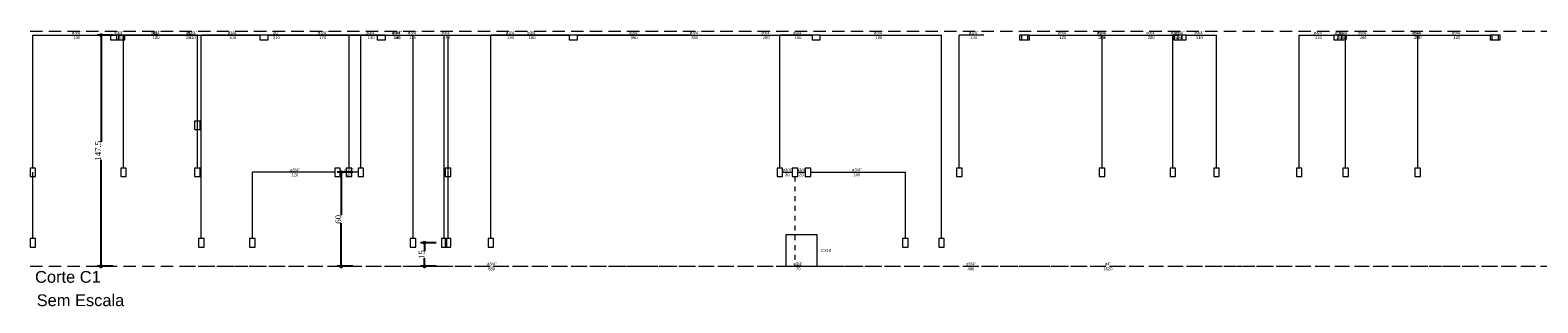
# Model space of a CAD drawing. Header units: feet. Extents: x -18 to 1038, y -110 to 48.
# Tile 73 of 199: x 86 to 125, y -85 to -78. Entities that reach past the tile are written whole.
import ezdxf

# ---------------------------------------------------------------- set-up
doc = ezdxf.new("R2010")
doc.units = ezdxf.units.FT
doc.header["$MEASUREMENT"] = 0
doc.linetypes.add('HIDDEN2', pattern=[0.47625, 0.3175, -0.15875])
doc.linetypes.add('JIS_02_1.2', pattern=[0.25, 0.125, -0.125])
doc.layers.get('0').update_dxf_attribs({"color": 251})
for name, color, linetype, lineweight in [('DI-Cotas', 9, 'Continuous', 5), ('DI-Eixos', 7, 'HIDDEN2', 5), ('DI-Textos', 7, 'Continuous', 5), ('DI-Títulos', 3, 'Continuous', 5), ('EL-Condutos', 4, 'Continuous', 5), ('EL-Conexões', 9, 'Continuous', 5)]:
    doc.layers.add(name, color=color, linetype=linetype, lineweight=lineweight)
doc.styles.add('Arial', font='arial.ttf')
doc.styles.get("Standard").update_dxf_attribs({"font": 'ARLRDBD.TTF'})
doc.styles.add('TimesNewRoman', font='times.ttf')
doc.dimstyles.new('UM_25.000000', dxfattribs={"dimtxt": 0.18, "dimasz": 0.1, "dimexe": 0.1, "dimexo": 0.2, "dimgap": 0, "dimtad": 1, "dimtih": 1, "dimtoh": 1, "dimdec": 1, "dimlfac": 25, "dimzin": 0, "dimdsep": 46, "dimtxsty": 'Standard', "dimcen": 0.09, "dimdle": 0.1, "dimadec": 1, "dimazin": 2, "dimtfac": 1, "dimtdec": 4, "dimtofl": 0, "dimtmove": 0, "dimatfit": 3, "dimfxl": 0, "dimtolj": 1, "dimarcsym": 0})

# ---------------------------------------------------------------- blocks, each defined once
blk = doc.blocks.new('_Dot')
at = {"color": 0, "linetype": 'ByBlock', "lineweight": -2}
blk.add_line((-0.5, 0), (-1, 0), dxfattribs=at)
at = {"color": 0, "linetype": 'ByBlock', "const_width": 0.5}
blk.add_lwpolyline([(-0.25, 0, 1), (0.25, 0, 1)], format="xyb", close=True, dxfattribs=at)
blk = doc.blocks.new('*D6')
at = {"layer": 'Defpoints', "color": 0, "transparency": 16777216}
for p in [(87.833, -77.953), (88.333, -77.953), (88.333, -83.853)]:
    blk.add_point(p, dxfattribs=at)
at = {"layer": 'DI-Cotas', "color": 0, "lineweight": -2, "transparency": 16777216}
for p, q in [((88.133, -77.953), (87.733, -77.953)), ((87.833, -78.053), (87.833, -80.674)), ((87.833, -83.753), (87.833, -81.132)), ((88.133, -83.853), (87.733, -83.853))]:
    blk.add_line(p, q, dxfattribs=at)
at = {"layer": 'DI-Cotas', "color": 0, "lineweight": -2, "transparency": 16777216, "xscale": 0.1, "yscale": 0.1, "zscale": 0.1}
for p, rotation in [((87.833, -77.953), 90), ((87.833, -83.853), 270)]:
    blk.add_blockref('_Dot', p, dxfattribs=dict(at, rotation=rotation))
at = {"layer": 'DI-Cotas', "transparency": 16777216, "insert": (87.758, -80.903), "char_height": 0.15, "attachment_point": 5, "rotation": 90, "style": 'TimesNewRoman'}
blk.add_mtext('\\A1;147.5', dxfattribs=at)
blk = doc.blocks.new('*D7')
at = {"layer": 'Defpoints', "color": 0, "transparency": 16777216}
for p in [(93.966, -81.453), (94.466, -81.453), (94.466, -83.853)]:
    blk.add_point(p, dxfattribs=at)
at = {"layer": 'DI-Cotas', "color": 0, "lineweight": -2, "transparency": 16777216}
for p, q in [((94.266, -81.453), (93.866, -81.453)), ((93.966, -81.553), (93.966, -82.551)), ((93.966, -83.753), (93.966, -82.755)), ((94.266, -83.853), (93.866, -83.853))]:
    blk.add_line(p, q, dxfattribs=at)
at = {"layer": 'DI-Cotas', "color": 0, "lineweight": -2, "transparency": 16777216, "xscale": 0.1, "yscale": 0.1, "zscale": 0.1}
for p, rotation in [((93.966, -81.453), 90), ((93.966, -83.853), 270)]:
    blk.add_blockref('_Dot', p, dxfattribs=dict(at, rotation=rotation))
at = {"layer": 'DI-Cotas', "transparency": 16777216, "insert": (93.891, -82.653), "char_height": 0.15, "attachment_point": 5, "rotation": 90, "style": 'TimesNewRoman'}
blk.add_mtext('\\A1;60', dxfattribs=at)
blk = doc.blocks.new('*D8')
at = {"layer": 'Defpoints', "color": 0, "transparency": 16777216}
for p in [(96.093, -83.253), (96.593, -83.253), (96.593, -83.853)]:
    blk.add_point(p, dxfattribs=at)
at = {"layer": 'DI-Cotas', "color": 0, "lineweight": -2, "transparency": 16777216}
for p, q in [((96.393, -83.253), (95.993, -83.253)), ((96.093, -83.353), (96.093, -83.462)), ((96.393, -83.853), (95.993, -83.853)), ((96.093, -83.753), (96.093, -83.643))]:
    blk.add_line(p, q, dxfattribs=at)
at = {"layer": 'DI-Cotas', "color": 0, "lineweight": -2, "transparency": 16777216, "xscale": 0.1, "yscale": 0.1, "zscale": 0.1}
for p, rotation in [((96.093, -83.253), 90), ((96.093, -83.853), 270)]:
    blk.add_blockref('_Dot', p, dxfattribs=dict(at, rotation=rotation))
at = {"layer": 'DI-Cotas', "transparency": 16777216, "insert": (96.018, -83.553), "char_height": 0.15, "attachment_point": 5, "rotation": 90, "style": 'TimesNewRoman'}
blk.add_mtext('\\A1;15', dxfattribs=at)

msp = doc.modelspace()

# ---------------------------------------------------------------- linework, layer by layer
at = {"layer": 'DI-Eixos'}
for p, q in [((86.0233, -77.8528), (150.8233, -77.8528)), ((86.0233, -83.8528), (150.8233, -83.8528))]:
    msp.add_line(p, q, dxfattribs=at)
at = {"layer": 'EL-Condutos', "linetype": 'Continuous'}
for p, q in [((86.0933, -81.3443), (86.0933, -77.9528)), ((86.0933, -77.9528), (88.2277, -77.9528)), ((90.2933, -77.9528), (88.2889, -77.9528)), ((90.2933, -77.9528), (88.2889, -77.9528)), ((88.4057, -77.9528), (88.2889, -77.9528)), ((88.2889, -77.9528), (91.8877, -77.9528)), ((88.4057, -81.3443), (88.4057, -77.9528)), ((88.4389, -77.9528), (91.8877, -77.9528)), ((90.2933, -80.1443), (90.2933, -77.9528)), ((90.2933, -81.3443), (90.2933, -77.9528)), ((90.3933, -83.1443), (90.3933, -77.9528)), ((91.8877, -77.9528), (90.3933, -77.9528)), ((92.0989, -77.9528), (94.8877, -77.9528)), ((94.8877, -77.9528), (92.0989, -77.9528)), ((92.2303, -77.9528), (92.0989, -77.9528)), ((94.1653, -81.3443), (94.1653, -77.9528)), ((94.1653, -77.9528), (96.4977, -77.9528)), ((94.4658, -81.3443), (94.4658, -77.9528)), ((94.4658, -77.9528), (94.8877, -77.9528)), ((95.0989, -77.9528), (95.799, -77.9528)), ((95.0989, -77.9528), (96.5933, -77.9528)), ((95.799, -83.1443), (95.799, -77.9528)), ((96.5933, -83.1443), (96.5933, -77.9528)), ((96.6033, -77.9528), (96.6933, -77.9528)), ((96.6933, -81.3443), (96.6933, -77.9528)), ((96.6933, -83.1443), (96.6933, -77.9528)), ((96.6933, -77.9528), (99.7877, -77.9528)), ((97.785, -83.1443), (97.785, -77.9528)), ((99.7877, -77.9528), (97.785, -77.9528)), ((102.8877, -77.9528), (99.9989, -77.9528)), ((99.9989, -77.9528), (105.9877, -77.9528)), ((99.9989, -77.9528), (105.9877, -77.9528)), ((103.6489, -77.9528), (105.9877, -77.9528)), ((105.1643, -81.3443), (105.1643, -77.9528)), ((105.9877, -77.9528), (105.1643, -77.9528)), ((106.1989, -77.9528), (109.2933, -77.9528)), ((109.2933, -83.1443), (109.2933, -77.9528)), ((109.7479, -81.3443), (109.7479, -77.9528)), ((110.3777, -77.9528), (109.7479, -77.9528)), ((111.4989, -77.9528), (115.3277, -77.9528)), ((111.4989, -77.9528), (113.3933, -77.9528)), ((111.5439, -77.9528), (115.2227, -77.9528)), ((113.3933, -81.3443), (113.3933, -77.9528)), ((114.2625, -77.9528), (115.3277, -77.9528)), ((115.2027, -81.3443), (115.2027, -77.9528)), ((115.2227, -77.9528), (115.2027, -77.9528)), ((115.4333, -77.9528), (115.3283, -77.9528)), ((115.5389, -77.9528), (116.318, -77.9528)), ((116.318, -81.3443), (116.318, -77.9528)), ((118.4256, -81.3443), (118.4256, -77.9528)), ((118.4256, -77.9528), (119.3077, -77.9528)), ((119.4133, -77.9528), (119.5183, -77.9528)), ((119.5183, -77.9528), (119.6137, -77.9528)), ((119.5189, -77.9528), (123.3477, -77.9528)), ((119.5189, -77.9528), (120.2966, -77.9528)), ((119.6137, -81.3443), (119.6137, -77.9528)), ((119.6239, -77.9528), (123.3027, -77.9528)), ((121.4533, -81.3443), (121.4533, -77.9528)), ((121.4533, -77.9528), (123.3477, -77.9528)), ((86.0933, -83.1443), (86.0933, -81.4528)), ((91.6973, -83.1443), (91.6973, -81.4528)), ((93.8004, -81.4528), (91.6973, -81.4528)), ((94.3958, -81.4528), (93.9404, -81.4528)), ((105.2343, -81.4528), (105.4816, -81.4528)), ((105.6216, -81.4528), (105.8168, -81.4528)), ((105.9568, -81.4528), (108.3709, -81.4528)), ((108.3709, -83.1443), (108.3709, -81.4528))]:
    msp.add_line(p, q, dxfattribs=at)
at = {"layer": 'EL-Condutos'}
for p, q in [((94.9933, -77.9528), (94.9933, -77.9528)), ((99.8933, -77.9528), (99.8933, -77.9528)), ((106.0933, -77.9528), (106.0933, -77.9528)), ((90.3933, -83.2528), (90.3933, -83.2528)), ((96.5933, -83.2528), (96.5933, -83.2528)), ((96.6933, -83.2528), (96.6933, -83.2528)), ((96.6933, -83.2528), (96.6933, -83.2528)), ((109.2933, -83.2528), (109.2933, -83.2528)), ((109.2933, -83.2528), (109.2933, -83.2528)), ((105.7179, -83.8528), (105.7179, -83.8528))]:
    msp.add_line(p, q, dxfattribs=at)
at = {"layer": 'EL-Condutos', "linetype": 'JIS_02_1.2'}
for p, q in [((105.5516, -81.5613), (105.5516, -83.8528)), ((90.1176, -83.8528), (105.3179, -83.8528)), ((97.5865, -83.8528), (129.4988, -83.8528)), ((105.7179, -83.8528), (105.5516, -83.8528)), ((106.1179, -83.8528), (114.1502, -83.8528))]:
    msp.add_line(p, q, dxfattribs=at)
at = {"layer": 'EL-Conexões'}
for p, q in [((88.0777, -77.9528), (88.0777, -78.0738)), ((88.2889, -77.9528), (88.0777, -77.9528)), ((88.0777, -78.0738), (88.2889, -78.0738)), ((88.2277, -77.9528), (88.2277, -78.0738)), ((88.4389, -77.9528), (88.2277, -77.9528)), ((88.2277, -78.0738), (88.4389, -78.0738)), ((88.2889, -78.0738), (88.2889, -77.9528)), ((88.4389, -78.0738), (88.4389, -77.9528)), ((91.8877, -77.9528), (91.8877, -78.0738)), ((92.0989, -77.9528), (91.8877, -77.9528)), ((91.8877, -77.9528), (91.8877, -78.0738)), ((92.0989, -77.9528), (91.8877, -77.9528)), ((91.8877, -78.0738), (92.0989, -78.0738)), ((91.8877, -78.0738), (92.0989, -78.0738)), ((92.0989, -78.0738), (92.0989, -77.9528)), ((92.0989, -78.0738), (92.0989, -77.9528)), ((94.8877, -77.9528), (94.8877, -78.0738)), ((95.0989, -77.9528), (94.8877, -77.9528)), ((94.8877, -77.9528), (94.8877, -78.0738)), ((95.0989, -77.9528), (94.8877, -77.9528)), ((94.8877, -78.0738), (95.0989, -78.0738)), ((94.8877, -78.0738), (95.0989, -78.0738)), ((95.0989, -78.0738), (95.0989, -77.9528)), ((95.0989, -78.0738), (95.0989, -77.9528)), ((99.7877, -77.9528), (99.7877, -78.0738)), ((99.9989, -77.9528), (99.7877, -77.9528)), ((99.7877, -77.9528), (99.7877, -78.0738)), ((99.9989, -77.9528), (99.7877, -77.9528)), ((99.7877, -78.0738), (99.9989, -78.0738)), ((99.7877, -78.0738), (99.9989, -78.0738)), ((99.9989, -78.0738), (99.9989, -77.9528)), ((99.9989, -78.0738), (99.9989, -77.9528)), ((105.9877, -77.9528), (105.9877, -78.0738)), ((106.1989, -77.9528), (105.9877, -77.9528)), ((105.9877, -77.9528), (105.9877, -78.0738)), ((106.1989, -77.9528), (105.9877, -77.9528)), ((105.9877, -78.0738), (106.1989, -78.0738)), ((105.9877, -78.0738), (106.1989, -78.0738)), ((106.1989, -78.0738), (106.1989, -77.9528)), ((106.1989, -78.0738), (106.1989, -77.9528)), ((111.2877, -77.9528), (111.2877, -78.0738)), ((111.4989, -77.9528), (111.2877, -77.9528)), ((111.2877, -78.0738), (111.4989, -78.0738)), ((111.3327, -77.9528), (111.3327, -78.0738)), ((111.5439, -77.9528), (111.3327, -77.9528)), ((111.3327, -78.0738), (111.5439, -78.0738)), ((111.4989, -78.0738), (111.4989, -77.9528)), ((111.5439, -78.0738), (111.5439, -77.9528)), ((115.2227, -77.9528), (115.2227, -78.0738)), ((115.4339, -77.9528), (115.2227, -77.9528)), ((115.2227, -78.0738), (115.4339, -78.0738)), ((115.3277, -77.9528), (115.3277, -78.0738)), ((115.5389, -77.9528), (115.3277, -77.9528)), ((115.3277, -78.0738), (115.5389, -78.0738)), ((115.4339, -78.0738), (115.4339, -77.9528)), ((115.5389, -78.0738), (115.5389, -77.9528)), ((119.3077, -77.9528), (119.3077, -78.0738)), ((119.5189, -77.9528), (119.3077, -77.9528)), ((119.3077, -78.0738), (119.5189, -78.0738)), ((119.4127, -77.9528), (119.4127, -78.0738)), ((119.6239, -77.9528), (119.4127, -77.9528)), ((119.4127, -78.0738), (119.6239, -78.0738)), ((119.5189, -78.0738), (119.5189, -77.9528)), ((119.6239, -78.0738), (119.6239, -77.9528)), ((123.3027, -77.9528), (123.3027, -78.0738)), ((123.5139, -77.9528), (123.3027, -77.9528)), ((123.3027, -78.0738), (123.5139, -78.0738)), ((123.3477, -77.9528), (123.3477, -78.0738)), ((123.5589, -77.9528), (123.3477, -77.9528)), ((123.3477, -78.0738), (123.5589, -78.0738)), ((123.5139, -78.0738), (123.5139, -77.9528)), ((123.5589, -78.0738), (123.5589, -77.9528)), ((90.3633, -80.1443), (90.2233, -80.1443)), ((90.2233, -80.1443), (90.2233, -80.3613)), ((90.2233, -80.3613), (90.3633, -80.3613)), ((90.3633, -80.3613), (90.3633, -80.1443)), ((86.0233, -81.3443), (86.0233, -81.5613)), ((86.1633, -81.3443), (86.0233, -81.3443)), ((86.0233, -81.5613), (86.1633, -81.5613)), ((86.1633, -81.5613), (86.1633, -81.3443)), ((88.3357, -81.3443), (88.3357, -81.5613)), ((88.4757, -81.3443), (88.3357, -81.3443)), ((88.3357, -81.5613), (88.4757, -81.5613)), ((88.4757, -81.5613), (88.4757, -81.3443)), ((90.3633, -81.3443), (90.2233, -81.3443)), ((90.2233, -81.3443), (90.2233, -81.5613)), ((90.2233, -81.5613), (90.3633, -81.5613)), ((90.3633, -81.5613), (90.3633, -81.3443)), ((93.8004, -81.3443), (93.8004, -81.5613)), ((93.9404, -81.3443), (93.8004, -81.3443)), ((93.8004, -81.5613), (93.9404, -81.5613)), ((93.9404, -81.5613), (93.9404, -81.3443)), ((94.0953, -81.3443), (94.0953, -81.5613)), ((94.2353, -81.3443), (94.0953, -81.3443)), ((94.0953, -81.5613), (94.2353, -81.5613)), ((94.2353, -81.5613), (94.2353, -81.3443)), ((94.3958, -81.3443), (94.3958, -81.5613)), ((94.5358, -81.3443), (94.3958, -81.3443)), ((94.3958, -81.5613), (94.5358, -81.5613)), ((94.5358, -81.5613), (94.5358, -81.3443)), ((96.6233, -81.3443), (96.6233, -81.5613)), ((96.7633, -81.3443), (96.6233, -81.3443)), ((96.6233, -81.5613), (96.7633, -81.5613)), ((96.7633, -81.5613), (96.7633, -81.3443)), ((105.0943, -81.3443), (105.0943, -81.5613)), ((105.2343, -81.3443), (105.0943, -81.3443)), ((105.0943, -81.5613), (105.2343, -81.5613)), ((105.2343, -81.5613), (105.2343, -81.3443)), ((105.4816, -81.3443), (105.4816, -81.5613)), ((105.6216, -81.3443), (105.4816, -81.3443)), ((105.4816, -81.5613), (105.6216, -81.5613)), ((105.6216, -81.5613), (105.6216, -81.3443)), ((105.8168, -81.3443), (105.8168, -81.5613)), ((105.9568, -81.3443), (105.8168, -81.3443)), ((105.8168, -81.5613), (105.9568, -81.5613)), ((105.9568, -81.5613), (105.9568, -81.3443)), ((109.6779, -81.3443), (109.6779, -81.5613)), ((109.8179, -81.3443), (109.6779, -81.3443)), ((109.6779, -81.5613), (109.8179, -81.5613)), ((109.8179, -81.5613), (109.8179, -81.3443)), ((113.4633, -81.3443), (113.3233, -81.3443)), ((113.3233, -81.3443), (113.3233, -81.5613)), ((113.3233, -81.5613), (113.4633, -81.5613)), ((113.4633, -81.5613), (113.4633, -81.3443)), ((115.1327, -81.3443), (115.1327, -81.5613)), ((115.2727, -81.3443), (115.1327, -81.3443)), ((115.1327, -81.5613), (115.2727, -81.5613)), ((115.2727, -81.5613), (115.2727, -81.3443)), ((116.248, -81.3443), (116.248, -81.5613)), ((116.388, -81.3443), (116.248, -81.3443)), ((116.248, -81.5613), (116.388, -81.5613)), ((116.388, -81.5613), (116.388, -81.3443)), ((118.3556, -81.3443), (118.3556, -81.5613)), ((118.4956, -81.3443), (118.3556, -81.3443)), ((118.3556, -81.5613), (118.4956, -81.5613)), ((118.4956, -81.5613), (118.4956, -81.3443)), ((119.5437, -81.3443), (119.5437, -81.5613)), ((119.6837, -81.3443), (119.5437, -81.3443)), ((119.5437, -81.5613), (119.6837, -81.5613)), ((119.6837, -81.5613), (119.6837, -81.3443)), ((121.3833, -81.3443), (121.3833, -81.5613)), ((121.5233, -81.3443), (121.3833, -81.3443)), ((121.3833, -81.5613), (121.5233, -81.5613)), ((121.5233, -81.5613), (121.5233, -81.3443)), ((86.0233, -83.1443), (86.0233, -83.3613)), ((86.1633, -83.1443), (86.0233, -83.1443)), ((86.1633, -83.3613), (86.1633, -83.1443)), ((90.3233, -83.1443), (90.3233, -83.3613)), ((90.4633, -83.1443), (90.3233, -83.1443)), ((90.3233, -83.1443), (90.3233, -83.3613)), ((90.4633, -83.1443), (90.3233, -83.1443)), ((90.4633, -83.3613), (90.4633, -83.1443)), ((90.4633, -83.3613), (90.4633, -83.1443)), ((91.6273, -83.1443), (91.6273, -83.3613)), ((91.7673, -83.1443), (91.6273, -83.1443)), ((91.7673, -83.3613), (91.7673, -83.1443)), ((95.729, -83.1443), (95.729, -83.3613)), ((95.869, -83.1443), (95.729, -83.1443)), ((95.869, -83.3613), (95.869, -83.1443)), ((96.6633, -83.1443), (96.5233, -83.1443)), ((96.5233, -83.1443), (96.5233, -83.3613)), ((96.6633, -83.1443), (96.5233, -83.1443)), ((96.5233, -83.1443), (96.5233, -83.3613)), ((96.6233, -83.1443), (96.6233, -83.3613)), ((96.7633, -83.1443), (96.6233, -83.1443)), ((96.6233, -83.1443), (96.6233, -83.3613)), ((96.7633, -83.1443), (96.6233, -83.1443)), ((96.6233, -83.1443), (96.6233, -83.3613)), ((96.7633, -83.1443), (96.6233, -83.1443)), ((96.6633, -83.3613), (96.6633, -83.1443)), ((96.6633, -83.3613), (96.6633, -83.1443)), ((96.7633, -83.3613), (96.7633, -83.1443)), ((96.7633, -83.3613), (96.7633, -83.1443)), ((96.7633, -83.3613), (96.7633, -83.1443)), ((97.715, -83.1443), (97.715, -83.3613)), ((97.855, -83.1443), (97.715, -83.1443)), ((97.855, -83.3613), (97.855, -83.1443)), ((105.3179, -83.0528), (105.3179, -83.8528)), ((106.1179, -83.0528), (105.3179, -83.0528)), ((106.1179, -83.8528), (106.1179, -83.0528)), ((108.3009, -83.1443), (108.3009, -83.3613)), ((108.4409, -83.1443), (108.3009, -83.1443)), ((108.4409, -83.3613), (108.4409, -83.1443)), ((109.3633, -83.1443), (109.2233, -83.1443)), ((109.2233, -83.1443), (109.2233, -83.3613)), ((109.3633, -83.1443), (109.2233, -83.1443)), ((109.2233, -83.1443), (109.2233, -83.3613)), ((109.3633, -83.1443), (109.2233, -83.1443)), ((109.2233, -83.1443), (109.2233, -83.3613)), ((109.3633, -83.3613), (109.3633, -83.1443)), ((109.3633, -83.3613), (109.3633, -83.1443)), ((109.3633, -83.3613), (109.3633, -83.1443)), ((86.0233, -83.3613), (86.1633, -83.3613)), ((90.3233, -83.3613), (90.4633, -83.3613)), ((90.3233, -83.3613), (90.4633, -83.3613)), ((91.6273, -83.3613), (91.7673, -83.3613)), ((95.729, -83.3613), (95.869, -83.3613)), ((96.5233, -83.3613), (96.6633, -83.3613)), ((96.5233, -83.3613), (96.6633, -83.3613)), ((96.6233, -83.3613), (96.7633, -83.3613)), ((96.6233, -83.3613), (96.7633, -83.3613)), ((96.6233, -83.3613), (96.7633, -83.3613)), ((97.715, -83.3613), (97.855, -83.3613)), ((108.3009, -83.3613), (108.4409, -83.3613)), ((109.2233, -83.3613), (109.3633, -83.3613)), ((109.2233, -83.3613), (109.3633, -83.3613)), ((109.2233, -83.3613), (109.3633, -83.3613)), ((105.3179, -83.8528), (106.1179, -83.8528))]:
    msp.add_line(p, q, dxfattribs=at)

# ---------------------------------------------------------------- texts
at = {"layer": 'DI-Textos', "char_height": 0.075, "line_spacing_factor": 0.9, "style": 'Arial'}
for s, insert, width, attachment_point in [('ø3/4"', (87.2133, -77.9281), 0.513674, 8), ('130', (87.2133, -77.9776), 0.369505, 2), ('ø3/4"', (88.2945, -77.9281), 0.513674, 8), ('100', (88.2945, -77.9776), 0.369505, 2), ('ø3/4"', (89.2383, -77.9281), 0.513674, 8), ('ø1"', (89.2383, -77.9281), 0.338979, 8), ('170', (89.2383, -77.9776), 0.369505, 2), ('120', (89.2383, -77.9776), 0.369505, 2), ('280', (90.0883, -77.9776), 0.369505, 2), ('ø1"', (90.0883, -77.9281), 0.338979, 8), ('ø3/4"', (90.1633, -77.9281), 0.513674, 8), ('210', (90.1633, -77.9776), 0.369505, 2), ('ø3/4"', (91.1933, -77.9281), 0.513674, 8), ('100', (91.1933, -77.9776), 0.369505, 2), ('310', (92.3118, -77.9776), 0.369505, 2), ('ø1"', (92.3118, -77.9281), 0.338979, 8), ('ø3/4"', (93.4933, -77.9281), 0.513674, 8), ('ø3/4"', (93.4933, -77.9281), 0.513674, 8), ('170', (93.4933, -77.9776), 0.369505, 2), ('170', (93.4933, -77.9776), 0.369505, 2), ('ø3/4"', (94.7296, -77.9281), 0.513674, 8), ('130', (94.7296, -77.9776), 0.369505, 2), ('ø3/4"', (95.3843, -77.9281), 0.513674, 8), ('ø3/4"', (95.3962, -77.9281), 0.513674, 8), ('180', (95.3843, -77.9776), 0.369505, 2), ('140', (95.3962, -77.9776), 0.369505, 2), ('ø3/4"', (95.7933, -77.9281), 0.513674, 8), ('130', (95.7933, -77.9776), 0.369505, 2), ('ø3/4"', (96.6483, -77.9281), 0.513674, 8), ('140', (96.6483, -77.9776), 0.369505, 2), ('ø3/4"', (98.2933, -77.9281), 0.513674, 8), ('180', (98.2933, -77.9776), 0.369505, 2), ('ø3/4"', (98.8391, -77.9281), 0.513674, 8), ('180', (98.8391, -77.9776), 0.369505, 2), ('ø3/4"', (101.4433, -77.9281), 0.513674, 8), ('390', (101.4433, -77.9776), 0.369505, 2), ('ø3/4"', (102.9933, -77.9281), 0.513674, 8), ('ø3/4"', (102.9933, -77.9281), 0.513674, 8), ('350', (102.9933, -77.9776), 0.369505, 2), ('350', (102.9933, -77.9776), 0.369505, 2), ('ø3/4"', (104.8183, -77.9281), 0.513674, 8), ('280', (104.8183, -77.9776), 0.369505, 2), ('ø3/4"', (105.6288, -77.9281), 0.513674, 8), ('150', (105.6288, -77.9776), 0.369505, 2), ('ø3/4"', (107.6933, -77.9281), 0.513674, 8), ('180', (107.6933, -77.9776), 0.369505, 2), ('ø3/4"', (110.1156, -77.9281), 0.513674, 8), ('130', (110.1156, -77.9776), 0.369505, 2), ('ø3/4"', (112.3933, -77.9281), 0.513674, 8), ('120', (112.3933, -77.9776), 0.369505, 2), ('ø3/4"', (113.3833, -77.9281), 0.513674, 8), ('ø3/4"', (113.4133, -77.9281), 0.513674, 8), ('220', (113.3833, -77.9776), 0.369505, 2), ('230', (113.4133, -77.9776), 0.369505, 2), ('ø3/4"', (114.6479, -77.9281), 0.513674, 8), ('280', (114.6479, -77.9776), 0.369505, 2), ('ø3/4"', (115.2655, -77.9281), 0.513674, 8), ('160', (115.2655, -77.9776), 0.369505, 2), ('ø3/4"', (115.3808, -77.9281), 0.513674, 8), ('260', (115.3808, -77.9776), 0.369505, 2), ('ø3/4"', (115.8757, -77.9281), 0.513674, 8), ('110', (115.8757, -77.9776), 0.369505, 2), ('ø3/4"', (118.9195, -77.9281), 0.513674, 8), ('110', (118.9195, -77.9776), 0.369505, 2), ('ø3/4"', (119.4658, -77.9281), 0.513674, 8), ('260', (119.4658, -77.9776), 0.369505, 2), ('ø3/4"', (119.566, -77.9281), 0.513674, 8), ('160', (119.566, -77.9776), 0.369505, 2), ('ø3/4"', (120.055, -77.9281), 0.513674, 8), ('280', (120.055, -77.9776), 0.369505, 2), ('ø3/4"', (121.4333, -77.9281), 0.513674, 8), ('ø3/4"', (121.4633, -77.9281), 0.513674, 8), ('230', (121.4333, -77.9776), 0.369505, 2), ('220', (121.4633, -77.9776), 0.369505, 2), ('ø3/4"', (122.4533, -77.9281), 0.513674, 8), ('120', (122.4533, -77.9776), 0.369505, 2), ('ø3/4"', (92.7838, -81.4281), 0.513674, 8), ('120', (92.7838, -81.4776), 0.369505, 2), ('ø3/4"', (94.1681, -81.4281), 0.513674, 8), ('40', (94.1681, -81.4776), 0.253003, 2), ('ø3/4"', (105.3579, -81.4281), 0.513674, 8), ('30', (105.3579, -81.4776), 0.253003, 2), ('ø3/4"', (105.7192, -81.4281), 0.513674, 8), ('20', (105.7192, -81.4776), 0.253003, 2), ('ø3/4"', (107.1288, -81.4281), 0.513674, 8), ('140', (107.1288, -81.4776), 0.369505, 2), ('CX18', (106.2179, -83.4528), 0.5242, 4), ('ø3/4"', (97.8067, -83.8281), 0.513674, 8), ('880', (97.8067, -83.8776), 0.369505, 2), ('ø3/4"', (105.6347, -83.8281), 0.513674, 8), ('70', (105.6347, -83.8776), 0.253003, 2), ('ø3/4"', (110.045, -83.8281), 0.513674, 8), ('480', (110.045, -83.8776), 0.369505, 2), ('1820', (113.5426, -83.8776), 0.486006, 2), ('ø4"', (113.5426, -83.8281), 0.338979, 8)]:
    msp.add_mtext(s, dxfattribs=dict(at, insert=insert, width=width, attachment_point=attachment_point))
at = {"layer": 'DI-Títulos', "char_height": 0.3, "attachment_point": 9, "line_spacing_factor": 0.9, "style": 'Arial'}
for s, insert, width in [('Corte C1', (87.8257, -84.2767), 3.433506), ('Sem Escala', (88.4261, -84.8737), 4.459726)]:
    msp.add_mtext(s, dxfattribs=dict(at, insert=insert, width=width))

# ---------------------------------------------------------------- dimensions: what is measured, and where the dimension line sits
at = {"layer": 'DI-Cotas'}
for base, p1, p2, picture, middle in [((87.8333, -77.9528), (88.3333, -83.8528), (88.3333, -77.9528), '*D6', (87.7583, -80.9028)), ((93.9658, -81.4528), (94.4658, -83.8528), (94.4658, -81.4528), '*D7', (93.8908, -82.6528)), ((96.0933, -83.2528), (96.5933, -83.8528), (96.5933, -83.2528), '*D8', (96.0183, -83.5528))]:
    dim = msp.add_linear_dim(base=base, p1=p1, p2=p2, angle=90, dimstyle='UM_25.000000', override={"dimtxt": 0.15, "dimasz": 0.1, "dimexe": 0.1, "dimexo": 0.2, "dimtad": 1, "dimtih": 0, "dimtoh": 0, "dimdec": 1, "dimlfac": 25, "dimzin": 8, "dimtxsty": 'TimesNewRoman', "dimblk": 'Dot', "dimblk1": 'Dot', "dimblk2": 'Dot', "dimsah": 1, "dimdle": 0.1, "dimse1": 0, "dimse2": 0, "dimclrt": 256, "dimadec": 1, "dimazin": 3, "dimtmove": 2, "dimldrblk": 'Dot'}, dxfattribs=at)
    dim.commit()
    dim.dimension.update_dxf_attribs({"geometry": picture, "text_midpoint": middle, "dimtype": 160, "text_rotation": 90})

doc.saveas('drawing.dxf')
